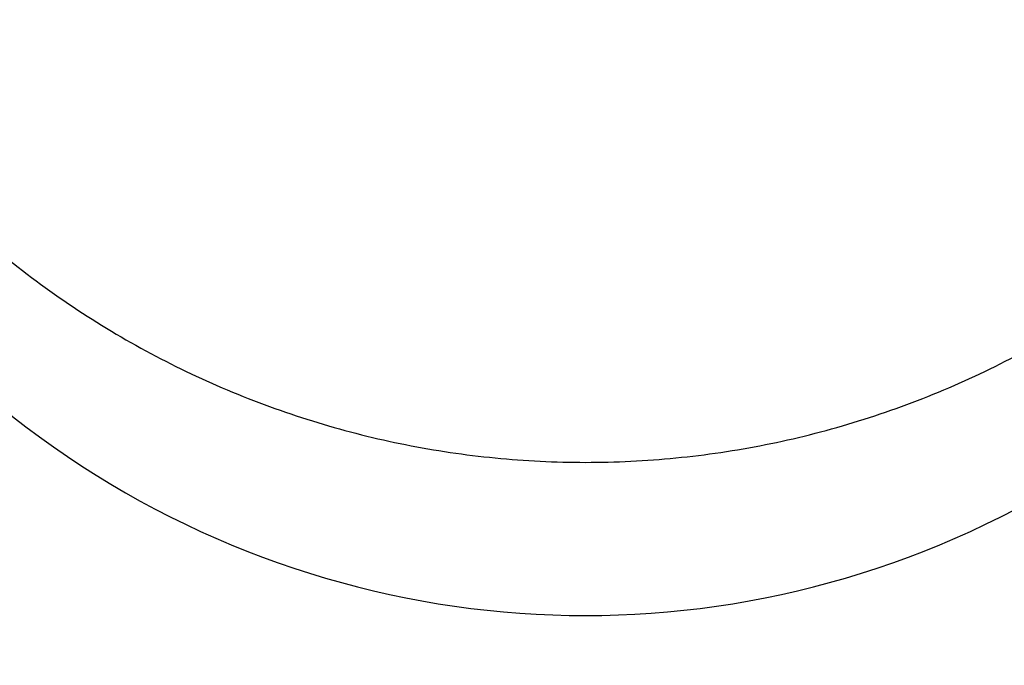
# Model space of a CAD drawing. Header units: millimetres. Extents: x 0 to 420, y 0 to 297.
# Tile 9 of 24: x 74 to 101, y 216 to 233. Entities that reach past the tile are written whole.
import ezdxf

# ---------------------------------------------------------------- set-up
doc = ezdxf.new("R2010")
doc.units = ezdxf.units.MM
doc.header["$LTSCALE"] = 23.1
doc.layers.add('T-REX12-TA1-DXF_CONTINUOUS_LINE', color=7, linetype='CONTINUOUS')

msp = doc.modelspace()

# ---------------------------------------------------------------- linework, layer by layer
at = {"layer": 'T-REX12-TA1-DXF_CONTINUOUS_LINE', "color": 7, "linetype": 'Continuous'}
msp.add_ellipse((89.515, 242.6157), major_axis=(0, 25.5195), ratio=0.9896929, start_param=1.428153, end_param=4.8550323, dxfattribs=at)
msp.add_open_spline([(64.515, 246.2435), (64.515, 245.4258), (64.5753, 244.1981), (64.7756, 242.5744), (65.0554, 240.9623), (65.553, 238.9758), (66.243, 237.0478), (66.9062, 235.552), (67.6419, 234.0905), (68.6949, 232.334), (70.1586, 230.3606), (71.8089, 228.5401), (73.6297, 226.8901), (75.6034, 225.4265), (77.7111, 224.1634), (79.9325, 223.1129), (82.2462, 222.2852), (84.6299, 221.6882), (87.0606, 221.3277), (89.515, 221.2071), (91.9693, 221.3277), (94.4001, 221.6882), (96.7837, 222.2852), (99.0974, 223.1129), (101.3188, 224.1634), (103.4265, 225.4265), (105.4003, 226.8901), (107.221, 228.5401), (108.8713, 230.3606), (110.3351, 232.334), (111.388, 234.0905), (112.1238, 235.552), (112.7869, 237.0478), (113.477, 238.9758), (113.9746, 240.9623), (114.2543, 242.5744), (114.4546, 244.1981), (114.515, 245.4258), (114.515, 246.2435)], degree=3, knots=[0, 0, 0, 0, 0.0312464, 0.0468744, 0.0625024, 0.0937491, 0.1249961, 0.1406244, 0.1562529, 0.1875006, 0.2187487, 0.2499973, 0.2812463, 0.3124958, 0.3437458, 0.3749961, 0.4062468, 0.4374977, 0.4687488, 0.5, 0.5312512, 0.5625023, 0.5937532, 0.6250039, 0.6562542, 0.6875042, 0.7187537, 0.7500027, 0.7812513, 0.8124994, 0.8437471, 0.8593756, 0.8750039, 0.9062509, 0.9374976, 0.9531256, 0.9687536, 1, 1, 1, 1], dxfattribs=at)

doc.saveas('drawing.dxf')
